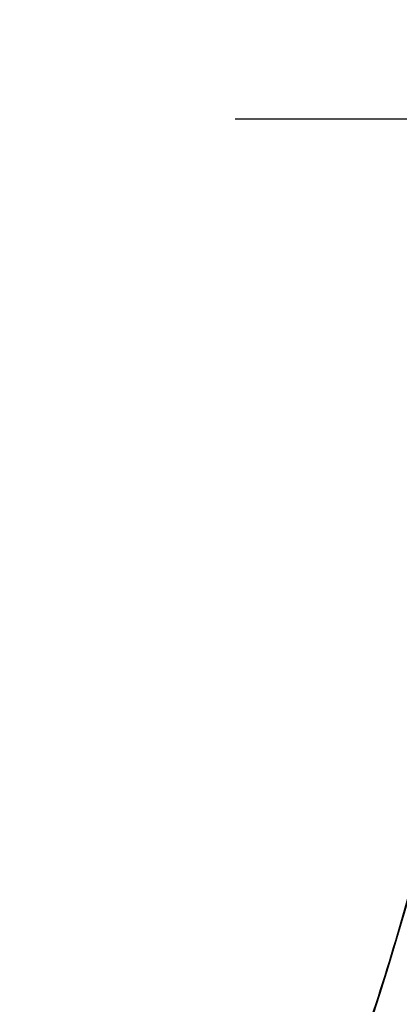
# Model space of a CAD drawing. Header units: millimetres. Extents: x 0 to 7128, y 0 to 5040.
# Tile 48 of 93: x 1236.61 to 1244.57, y 2845.35 to 2865.99. Entities that reach past the tile are written whole.
import ezdxf

# ---------------------------------------------------------------- set-up
doc = ezdxf.new("R2010")
doc.units = ezdxf.units.MM
doc.header["$LTSCALE"] = 12
doc.linetypes.add('CHAIN', pattern=[0.3543, 0.2362, -0.0295, 0.0591, -0.0295])
doc.linetypes.add('LONG_DASH_DOTTED', pattern=[0.3001, 0.2362, -0.0295, 0.0049, -0.0295])
doc.layers.add('Centro(ISO)', color=7, linetype='LONG_DASH_DOTTED', lineweight=25, true_color=0x0080ff)
doc.layers.add('Spigoli visibili(ISO)', color=7, linetype='Continuous', lineweight=35)

msp = doc.modelspace()

# ---------------------------------------------------------------- linework, layer by layer
at = {"layer": 'Centro(ISO)', "linetype": 'CHAIN', "ltscale": 17.075924}
msp.add_line((1434.7281, 2863.9078), (930.4738, 2863.9078), dxfattribs=at)
at = {"layer": 'Spigoli visibili(ISO)'}
msp.add_arc((1186.6778, 2863.9078), 60.325, 285.46601, 74.53399, dxfattribs=at)
msp.add_arc((1186.6778, 2863.9078), 60.325, 285.46601, 74.53399, dxfattribs=at)
msp.add_open_spline([(1219.9525, 2813.5898), (1220.1349, 2813.7104), (1220.3167, 2813.832), (1220.4978, 2813.9547), (1221.8523, 2814.8718), (1223.1674, 2815.8423), (1224.443, 2816.8664), (1225.7186, 2817.8904), (1226.9505, 2818.9646), (1228.1387, 2820.0889), (1229.3269, 2821.2132), (1230.4675, 2822.3838), (1231.5605, 2823.6009), (1232.6535, 2824.8179), (1233.6953, 2826.0774), (1234.6858, 2827.3791), (1235.6763, 2828.6809), (1236.6123, 2830.0208), (1237.4938, 2831.3987), (1238.3753, 2832.7766), (1239.1994, 2834.1881), (1239.9661, 2835.6331), (1240.7328, 2837.078), (1241.4396, 2838.5518), (1242.0864, 2840.0543), (1242.7332, 2841.5568), (1243.318, 2843.083), (1243.8406, 2844.6331), (1244.3633, 2846.1832), (1244.8222, 2847.7519), (1245.2172, 2849.3392), (1245.6123, 2850.9266), (1245.9422, 2852.5274), (1246.207, 2854.1416), (1246.3692, 2855.1302), (1246.5067, 2856.1219), (1246.6194, 2857.1166)], degree=3, knots=[26.8170523, 26.8170523, 26.8170523, 26.8170523, 27.7447228, 27.7447228, 27.7447228, 34.6809035, 34.6809035, 34.6809035, 41.6170842, 41.6170842, 41.6170842, 48.5532649, 48.5532649, 48.5532649, 55.4894456, 55.4894456, 55.4894456, 62.4256264, 62.4256264, 62.4256264, 69.3618071, 69.3618071, 69.3618071, 76.2979878, 76.2979878, 76.2979878, 83.2341685, 83.2341685, 83.2341685, 90.1703492, 90.1703492, 90.1703492, 97.1065299, 97.1065299, 97.1065299, 101.3547302, 101.3547302, 101.3547302, 101.3547302], dxfattribs=at)

doc.saveas('drawing.dxf')
